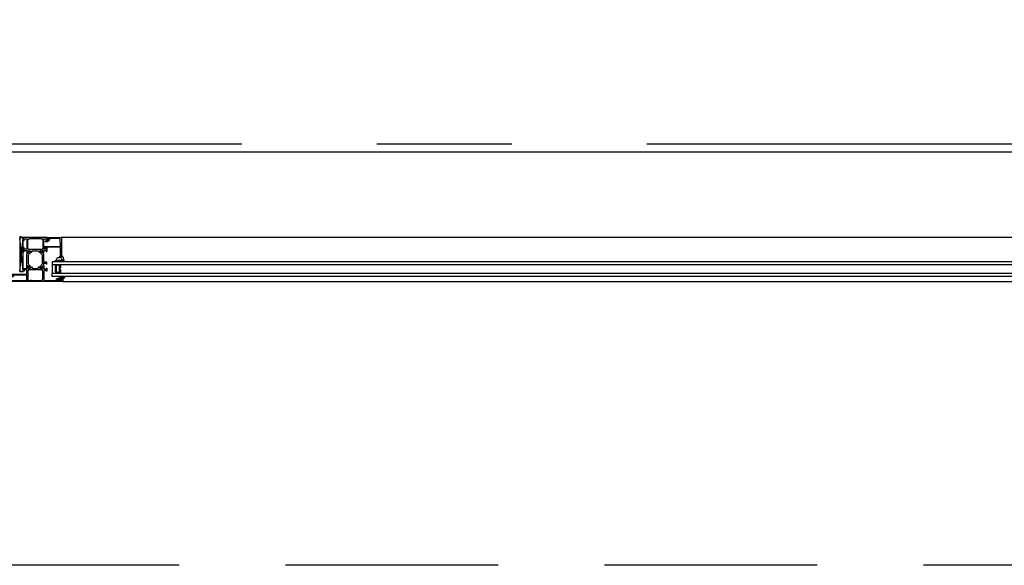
# Model space of a CAD drawing. Header units: millimetres. Extents: x 111285 to 237437, y -9513 to 52045.
# Tile 107 of 117: x 155649 to 157038, y 0 to 769. Entities that reach past the tile are written whole.
import ezdxf

# ---------------------------------------------------------------- set-up
doc = ezdxf.new("R2010")
doc.units = ezdxf.units.MM
doc.header["$LTSCALE"] = 100
doc.linetypes.add('CENTER', pattern=[50.8, 31.75, -6.35, 6.35, -6.35])
doc.linetypes.add('DASHED3', pattern=[4.5, 3, -1.5])
doc.layers.get('0').update_dxf_attribs({"color": 252})
for name, color, linetype in [('0-aanzicht', 252, 'Continuous'), ('0-BUITENKOZIJNEN', 252, 'Continuous'), ('0-HOOFDSTRAMIEN', 1, 'CENTER')]:
    doc.layers.add(name, color=color, linetype=linetype)
doc.layers.add('X-ref binnenlijn', color=252, linetype='Continuous', plot=False)
doc.linetypes.add('ZIGZAG', pattern='A,0.00254,-5.08,[131,ltypeshp.shx,S=5.08,R=0,X=-5.08,Y=0],-10.16,[131,ltypeshp.shx,S=5.08,R=180,X=5.08,Y=0],-5.08', length=20.32254)

# ---------------------------------------------------------------- blocks, each defined once
blk = doc.blocks.new('U-STRAMIEN')
at = {"layer": '0-HOOFDSTRAMIEN', "ltscale": 0.3}
blk.add_lwpolyline([(-5000, 0), (68000, 0)], dxfattribs=at)
blk = doc.blocks.new('P-71191BLOCK')
at = {"layer": '0-BUITENKOZIJNEN', "linetype": 'Continuous', "ltscale": 0.25}
blk.add_lwpolyline([(14.4, 46.4), (13, 45.6), (12.5, 45.6, -0.414214), (12.3, 45.8), (12.3, 49.6, -0.414214), (12.5, 49.8), (14.5, 49, 0.9366), (14.9, 48.8), (15.9, 50.5, 0.577375), (15.7, 51), (12.1, 51, -0.414214), (11.4, 51.7), (11.4, 54.2, -0.414214), (11.7, 54.5), (12.3, 54.5, 1), (12.3, 55.5), (9.1, 55.5, 0.412335), (8.3, 54.7, 0.416094), (8.5, 54.5), (9.7, 54.5, -0.414214), (9.9, 54.3), (9.9, 51.5, -0.414214), (9.4, 51), (-3.9, 51, -0.410557), (-4.4, 51.5), (-4.6, 67), (-4.6, 69.5, -0.414214), (-4.1, 70), (-3.2, 70, -0.414214), (-3, 69.8), (-3, 68.9, 1), (-2.2, 68.9), (-2.2, 72, 0.414214), (-2.7, 72.5), (-3, 72.5, 0.414214), (-3.2, 72.3), (-3.2, 71.7, -0.414214), (-3.7, 71.2), (-4.3, 71.2, -0.414214), (-4.8, 71.7), (-4.8, 76.3, -0.414214), (-4.3, 76.8), (-3.7, 76.8, -0.414214), (-3.2, 76.3), (-3.2, 75.7, 0.414214), (-3, 75.5), (-2.7, 75.5, 0.414214), (-2.2, 76), (-2.2, 77.5, 0.414214), (-2.7, 78), (-5.7, 78, 0.414214), (-6.2, 77.5), (-6.2, 0.5, 0.414214), (-5.7, 0), (3.5, 0, 0.414214), (4, 0.5), (4, 2, 0.414214), (3.5, 2.5), (3.4, 2.5, 0.414214), (3.2, 2.3), (3.2, 2, -1), (1.6, 2), (1.6, 6, -1), (3.2, 6), (3.2, 5.7, 0.414214), (3.4, 5.5), (3.5, 5.5, 0.414214), (4, 6), (4, 26.5, -0.414214), (4.5, 27), (10, 27, -0.414214), (10.5, 26.5), (10.5, 23.4, -0.414214), (10.3, 23.2), (8.7, 23.2, 0.414214), (8.5, 23, 0.414214), (9.3, 22.2), (11.6, 22.2, 0.414214), (12.1, 22.7), (12.1, 26.8, -0.414214), (12.3, 27), (15.7, 27, 0.577351), (15.9, 27.5), (14.9, 29.2, 0.936617), (14.5, 29), (12.5, 28.2, -0.414214), (12.3, 28.4), (12.3, 32.2, -0.414214), (12.5, 32.4), (13, 32.4), (14.4, 31.6, 0.999993), (14.8, 31.6), (14.8, 32, 0.267949), (13.3, 34.6), (12.8, 34.8, -0.267949), (12.3, 35.7), (12.3, 42.3, -0.267949), (12.8, 43.2), (13.3, 43.4, 0.267949), (14.8, 46), (14.8, 46.4, 0.999992)], format="xyb", close=True, dxfattribs=at)
at = {"layer": '0-BUITENKOZIJNEN', "linetype": 'Continuous'}
for points in [[(-4.8, 28.9), (-4.8, 32.1, -0.414214), (-4.6, 32.3), (-4.4, 32.3, 0.414214), (-4.2, 32.5), (-4.2, 33.6, 0.414214), (-4.4, 33.8), (-4.6, 33.8, -0.414214), (-4.8, 34), (-4.8, 47.5, -0.414214), (-4.6, 47.7), (-4.4, 47.7, 0.414214), (-4.2, 47.9), (-4.2, 49, -0.414214), (-4, 49.2), (-2.9, 49.2, 0.414214), (-2.7, 49.4, -0.414214), (-2.5, 49.6), (8.8, 49.6, -0.414214), (9, 49.4, 0.414214), (9.2, 49.2), (10.3, 49.2, -0.414214), (10.5, 49), (10.5, 29, -0.414214), (10.3, 28.8), (9.2, 28.8, 0.414214), (9, 28.6, -0.414214), (8.8, 28.4), (4.2, 28.4, -0.414214), (4, 28.6, 0.414214), (3.8, 28.8), (2.8, 28.8, 0.414214), (2.6, 28.6, -0.414214), (2.4, 28.4), (-4.3, 28.4, -0.414214)], [(-0.1, 1.4), (-4.3, 1.4, -0.414214), (-4.8, 1.9), (-4.8, 26.5, -0.414214), (-4.3, 27), (2.1, 27, -0.414214), (2.6, 26.5), (2.6, 8.7, -0.414214), (2.1, 8.2), (1.9, 8.2, 0.414214), (0.4, 6.7), (0.4, 1.9, -0.414214)]]:
    blk.add_lwpolyline(points, format="xyb", close=True, dxfattribs=at)
blk = doc.blocks.new('P-70157BLOCK')
at = {"layer": '0-BUITENKOZIJNEN', "linetype": 'Continuous'}
for points in [[(14.5, 4.8, -0.536675), (14.3, 5.1, -0.301511), (16.2, 6.3), (18, 6.3, -0.414214), (18.5, 5.8), (18.5, -27.2, -0.414214), (18, -27.7), (16.2, -27.7, -0.301511), (14.3, -26.5, -0.536675), (14.5, -26.2), (16.2, -26.2, 0.414214), (16.7, -25.7), (16.7, -23.2, 0.414214), (16.2, -22.7), (2.7, -22.7, 0.414214), (2.2, -23.2), (2.2, -25.7, 0.414214), (2.7, -26.2), (4.1, -26.2, -0.553992), (4.3, -26.5, -0.287008), (2.7, -27.5), (-0.1, -27.5, -0.414214), (-1.1, -26.5), (-1.1, -26.4, -0.414214), (-0.9, -26.2), (0.3, -26.2, 0.414214), (0.5, -26), (0.5, -23.4, 0.414214), (-0.2, -22.7), (-0.2, -22.7), (-2.9, -22.7), (-2.9, -22.7, -0.57735), (-3.1, -22.3), (-2.8, -21.6), (-2.1, -20.5, -1), (-1.8, -20.7), (-0.3, -21.3, 0.534511), (0, -21.1), (0, -21.1), (0, -17.5, 0.414214), (-0.2, -17.3), (-0.7, -17.3), (-0.7, -17.3), (-2.1, -18.1, -1.077346), (-2.5, -18.1), (-2.5, -17.7, -0.267949), (-1, -15.1), (-1, -15.1), (-0.5, -14.9, 0.267949), (0, -14), (0, -10.7), (0, -10.7), (0, -7.4, 0.267949), (-0.5, -6.5), (-0.5, -6.5), (-1, -6.3, -0.267949), (-2.5, -3.7), (-2.5, -3.7), (-2.5, -3.3, -1.077346), (-2.1, -3.3), (-0.7, -4.1), (-0.2, -4.1, 0.414214), (0, -3.9), (0, -3.9), (0, -0.3), (0, -0.3, 0.534511), (-0.3, -0.1), (-1.8, -0.7), (-1.8, -0.7, -1), (-2.1, -0.9), (-2.1, -0.9), (-2.8, 0.2), (-2.8, 0.2), (-3.1, 0.8, -0.57735), (-2.9, 1.3), (-2.9, 1.3), (-0.2, 1.3, 0.414214), (0.5, 2), (0.5, 4.6, 0.414214), (0.3, 4.8), (-0.9, 4.8, -0.414214), (-1.1, 5), (-1.1, 5.1, -0.414214), (-0.1, 6.1), (2.7, 6.1, -0.287008), (4.3, 5.1, -0.553992), (4.1, 4.8), (2.7, 4.8, 0.414214), (2.2, 4.3), (2.2, 1.8, 0.414214), (2.7, 1.3), (16.2, 1.3, 0.414214), (16.7, 1.8), (16.7, 4.3, 0.414214), (16.2, 4.8)], [(17.1, -5.7), (17.1, -5.7), (17.1, -2.2), (17.1, -2.2, 0.414214), (16.9, -2, -0.414214), (16.7, -1.8), (16.7, -0.7), (16.7, -0.7, 0.414214), (16.5, -0.5), (15.4, -0.5, -0.414214), (15.2, -0.3, 0.414214), (15, -0.1), (3.5, -0.1), (3.5, -0.1, 0.414214), (3.3, -0.3, -0.414214), (3.1, -0.5), (2, -0.5, 0.414214), (1.8, -0.7), (1.8, -1.8), (1.8, -20.7), (1.8, -20.7, 0.414214), (2, -20.9), (3.1, -20.9, -0.414214), (3.3, -21.1, 0.414214), (3.5, -21.3), (15, -21.3, 0.414214), (15.2, -21.1), (15.2, -21.1, -0.414214), (15.4, -20.9), (15.4, -20.9), (16.5, -20.9, 0.414214), (16.7, -20.7), (16.7, -20.7), (16.7, -19.6), (16.7, -19.6, -0.414214), (16.9, -19.4), (16.9, -19.4, 0.414214), (17.1, -19.2), (17.1, -19.2)]]:
    blk.add_lwpolyline(points, format="xyb", close=True, dxfattribs=at)
blk = doc.blocks.new('SR2-horizontal')
at = {"linetype": 'Continuous', "ltscale": 0.25}
for p, q in [((428, -400), (1800, -400)), ((1800, -462), (425.6, -462))]:
    blk.add_line(p, q, dxfattribs=at)
at = {"ltscale": 0.1}
for p, q in [((372, -414), (367, -461.5)), ((367, -414), (372, -461.5)), ((367, -461.5), (367, -414)), ((367, -414), (372, -414)), ((372, -414), (372, -461.5)), ((372, -461.5), (367, -461.5))]:
    blk.add_line(p, q, dxfattribs=at)
at = {"linetype": 'Continuous'}
for p, q in [((412.9, -424), (412.9, -412)), ((419.5, -412), (417.5, -414)), ((417.5, -414), (417.5, -422)), ((418.5, -422), (418.5, -414)), ((418.5, -414), (419.5, -414)), ((424.5, -412), (419.5, -412)), ((419.5, -414), (419.5, -413)), ((419.5, -413), (423, -413)), ((423, -413), (423, -423)), ((424.5, -416.8), (424.5, -412)), ((412.9, -424), (1800, -424)), ((412.9, -428), (412.9, -424)), ((1800, -428), (412.9, -428)), ((417.5, -422), (419.5, -424)), ((419.5, -422), (418.5, -422)), ((419.5, -423), (419.5, -422)), ((423, -423), (419.5, -423)), ((419.5, -424), (424.5, -424)), ((423.3, -418), (424.5, -416.8)), ((424.5, -419.2), (423.3, -418)), ((424.5, -424), (424.5, -419.2))]:
    blk.add_line(p, q, dxfattribs=at)
for points in [[(426.5, -406.7), (426.5, -406.7, 0.150479), (426.7, -406.8), (426.7, -406.8), (428.2, -406.8), (428.2, -406.8, -0.203155), (430.2, -406.8), (430.2, -406.8), (430.5, -406.8), (430.5, -406.8, 0.321315), (428.2, -403.6), (428.2, -403.6), (428.2, -403.7), (428.2, -403.7, -0.414214), (427.7, -404.2), (427.7, -404.2), (425.8, -404.2), (425.8, -404.2, -0.414214), (425.3, -403.7), (425.3, -403.7), (425.3, -403), (425.3, -403, -0.414214), (425.5, -402.8), (425.5, -402.8), (425.5, -402.8), (425.6, -402.8), (425.6, -402.8, 0.414214), (425.9, -402.5), (425.9, -402.5), (425.9, -402.3), (425.9, -402.3), (425.1, -401.7), (425.1, -401.7), (422.9, -401.7), (422.9, -401.7), (422.1, -402.3), (422.1, -402.3), (422.1, -402.5), (422.1, -402.5, 0.414214), (422.4, -402.8), (422.4, -402.8), (422.5, -402.8), (422.5, -402.8, -0.414214), (422.7, -403), (422.7, -403), (422.7, -403.7), (422.7, -403.7, -0.414214), (422.2, -404.2), (422.2, -404.2), (421, -404.2), (421, -404.2, 0.216855), (421, -404.6), (421, -404.6, 0.246521), (421.2, -404.8, -0.121194)], [(423.5, -404.2), (423.5, -404.2), (423.5, -402.8), (423.5, -402.8, -0.414214), (423.8, -402.5), (423.8, -402.5), (424.2, -402.5), (424.2, -402.5, -0.414214), (424.5, -402.8), (424.5, -402.8), (424.5, -404), (424.5, -404, -0.300021), (424.3, -404.3), (424.3, -404.3), (423.9, -404.4, -0.538437)], [(426.9, -406), (426.9, -406, 0.024804), (425.8, -405.4), (425.8, -405.4, -0.78183), (425.9, -404.8), (425.9, -404.8), (427.7, -404.8), (427.7, -404.8, 0.138255), (428.3, -404.6), (428.3, -404.6, -0.29655), (428.6, -404.6), (428.6, -404.6, -0.093259), (429.3, -405.3), (429.3, -405.3, -0.587696), (429.1, -405.8), (429.1, -405.8, 0.095255), (427.8, -406.1, -0.257242)], [(382.4, -418.7), (382.4, -418.7, 0.414214), (382.2, -418.5), (381.2, -418.5, 0.609065), (381, -418.8, -1.936492), (379.8, -418.8, 0.609065), (379.6, -418.5), (378.6, -418.5, 0.534511), (378.4, -418.8), (379, -420.2, -0.376373), (378.4, -422.1), (377.3, -422.7, 0.267949), (377, -423.1), (377, -438.9, 0.267949), (377.3, -439.3), (378.4, -439.9, -0.376373), (379, -441.8), (378.4, -443.2, 0.534511), (378.6, -443.5), (379.6, -443.5, 0.609065), (379.8, -443.2, -1.936492), (381, -443.2, 0.609065), (381.2, -443.5), (382.2, -443.5, 0.414214), (382.4, -443.3), (382.4, -442.7), (381.5, -441.3, -0.126173), (381.5, -441.1, 0.233397), (380.1, -438.4, -0.239087), (379, -436.4), (379, -425.6, -0.239087), (380.1, -423.6, 0.233397), (381.5, -420.9, -0.126173), (381.5, -420.7), (382.4, -419.2)], [(396.5, -420.9, 0.126173), (396.5, -420.7), (395.6, -419.2), (395.6, -418.7, -0.414214), (395.8, -418.5), (396.8, -418.5, -0.609065), (397, -418.8, 1.936492), (398.2, -418.8, -0.609065), (398.4, -418.5), (399.4, -418.5), (399.4, -418.5, -0.534511), (399.6, -418.8), (399.6, -418.8), (399, -420.2, 0.376373), (399.6, -422.1), (400.7, -422.7, -0.267949), (401, -423.1), (401, -425.5, 0.414214), (401.5, -426), (404.2, -426, 0.414214), (404.5, -425.7), (404.5, -425.1, -1), (405.5, -425.1), (405.5, -426.7, -0.414214), (405, -427.2), (401.5, -427.2, 0.414214), (401, -427.7), (401, -438.9, -0.267949), (400.7, -439.3), (399.6, -439.9, 0.376373), (399, -441.8), (399.6, -443.2, -0.534511), (399.4, -443.5), (398.4, -443.5, -0.609065), (398.2, -443.2, 1.936492), (397, -443.2, -0.609065), (396.8, -443.5), (395.8, -443.5), (395.8, -443.5, -0.414214), (395.6, -443.3), (395.6, -443.3), (395.6, -442.7), (396.5, -441.3, 0.126173), (396.5, -441.1, -0.233397), (397.9, -438.4, 0.239087), (399, -436.4), (399, -425.6, 0.239087), (397.9, -423.6, -0.233397)], [(430.2, -428.3), (427.1, -428.3, 0.191979), (424, -429.5, -0.398651), (421.8, -429.5, 0.191979), (418.7, -428.3), (416.6, -428.3, 0.414214), (416.4, -428.5), (416.4, -428.7, 0.326741), (416.9, -429.2, -0.302866), (419.5, -431.3), (420, -433.1, 0.33328), (421.1, -433.9), (422.1, -433.9, -0.198912), (422.3, -434), (422.9, -434.6, 0.493145), (423.2, -434.6), (423.6, -434, -0.267949), (423.8, -433.9), (425.8, -433.9, -0.414214), (426, -434.1), (426, -436, 0.635409), (426.4, -436.2, 0.209907), (429.1, -429.8, 0.491509), (428.7, -429.6, 0.194986), (426.6, -431.4, -1.088983), (426.2, -431.1, -0.162066), (429.9, -429, 0.416129), (430.4, -428.5), (430.4, -428.5, 0.414214)]]:
    blk.add_lwpolyline(points, format="xyb", close=True, dxfattribs=at)
blk.add_lwpolyline([(1800, -407), (412.9, -407), (412.9, -412), (1800, -412)], dxfattribs=at)
blk.add_arc((374, -477.9), 16, 95.6178, 115.1866, dxfattribs=at)
at = {"layer": '0-BUITENKOZIJNEN', "linetype": 'Continuous'}
blk.add_lwpolyline([(424.1, -435.6), (424.1, -435.6, -0.414214), (424.6, -436.1), (424.6, -447.1), (424.6, -447.1, -0.454262), (423.6, -448.3), (415.9, -448.3), (405.6, -448.3), (403.3, -448.3, -0.767327), (403.2, -447.9), (403.9, -446.7, 0.198912), (404, -446.5), (404, -446.4, 0.414214), (403.8, -446.2), (403.3, -446.2, 0.131652), (403.1, -446.3), (402, -447.7, 0.767327), (402.4, -449.4), (405.4, -449.4), (415.9, -449.4), (423.6, -449.4, -0.421807), (424.6, -450.4), (424.3, -459, -0.406661), (422.8, -460.5), (415.9, -460.5), (409.7, -460.5, -0.267949), (409.3, -460.2), (407.8, -457.1, 0.267949), (406, -456.1), (403.6, -456.1, 0.668179), (403.2, -457), (403.8, -457.5, 0.467105), (404.3, -457.5, -0.245393), (404.6, -457.3), (405.9, -457.3, -0.267949), (406.8, -457.8), (407.8, -460, -0.57735), (407.4, -460.8), (406.7, -460.8, 0.414214), (406.5, -461), (406.5, -461.5, 0.414214), (407, -462), (415.9, -462), (425.3, -462), (425.3, -462, 0.414214), (425.8, -461.5), (425.8, -434.6, 0.414214), (425.3, -434.1), (425.3, -434.1), (424, -434.1), (424, -434.1, 0.414214), (423.5, -434.6), (423.5, -434.6), (423.5, -435.1), (423.5, -435.1, 0.414214), (424, -435.6), (424.1, -435.6), (424, -435.6), (424, -435.6)], format="xyb", close=True, dxfattribs=at)
at = {"linetype": 'ZIGZAG', "ltscale": 0.25, "rotation": 270}
blk.add_blockref('P-71191BLOCK', (350, -406.2), dxfattribs=at)
at = {"linetype": 'ZIGZAG', "rotation": 270}
blk.add_blockref('P-70157BLOCK', (399.7, -443.5), dxfattribs=at)
blk = doc.blocks.new('onderlegger beganegrond')
at = {"layer": '0-aanzicht', "linetype": 'DASHED3'}
blk.add_lwpolyline([(64822, 0), (15, 0), (15, 15), (0, 15), (0, 44373), (15, 44373), (15, 44388), (33060, 44388)], dxfattribs=at)
at = {"layer": 'X-ref binnenlijn'}
blk.add_lwpolyline([(65120, 12574), (32630, 12574), (32630, 12638), (7405, 12638), (7405, 16138), (32630, 16138), (32630, 29144), (7405, 29144), (7405, 32644), (32630, 32644), (32630, 43805), (583, 43805), (583, 583), (43680, 583)], dxfattribs=at)
at = {"xscale": -1, "rotation": 180}
blk.add_blockref('SR2-horizontal', (29130, 0), dxfattribs=at)

msp = doc.modelspace()

# ---------------------------------------------------------------- linework, layer by layer
at = {"ltscale": 0.1}
for p, q in [((155654, 414), (155649, 461.5)), ((155649, 414), (155654, 461.5)), ((155654, 461.5), (155649, 461.5)), ((155649, 461.5), (155649, 414)), ((155654, 414), (155654, 461.5)), ((155649, 414), (155654, 414))]:
    msp.add_line(p, q, dxfattribs=at)
at = {"linetype": 'Continuous', "ltscale": 0.25}
for p, q in [((157082, 462), (155707.6, 462)), ((155710, 400), (157082, 400))]:
    msp.add_line(p, q, dxfattribs=at)
at = {"linetype": 'Continuous'}
for p, q in [((157082, 428), (155694.9, 428)), ((155694.9, 428), (155694.9, 424)), ((155694.9, 424), (157082, 424)), ((155694.9, 424), (155694.9, 412)), ((155699.5, 422), (155701.5, 424)), ((155699.5, 414), (155699.5, 422)), ((155701.5, 422), (155700.5, 422)), ((155700.5, 422), (155700.5, 414)), ((155701.5, 424), (155706.5, 424)), ((155705, 423), (155701.5, 423)), ((155701.5, 423), (155701.5, 422)), ((155705, 413), (155705, 423)), ((155706.5, 419.2), (155705.3, 418)), ((155705.3, 418), (155706.5, 416.8)), ((155706.5, 424), (155706.5, 419.2)), ((155706.5, 416.8), (155706.5, 412)), ((155701.5, 412), (155699.5, 414)), ((155700.5, 414), (155701.5, 414)), ((155701.5, 414), (155701.5, 413)), ((155701.5, 413), (155705, 413)), ((155706.5, 412), (155701.5, 412))]:
    msp.add_line(p, q, dxfattribs=at)
for points in [[(155664.4, 418.7), (155664.4, 418.7, -0.414214), (155664.2, 418.5), (155663.2, 418.5, -0.609065), (155663, 418.8, 1.936492), (155661.8, 418.8, -0.609065), (155661.6, 418.5), (155660.6, 418.5, -0.534511), (155660.4, 418.8), (155661, 420.2, 0.376373), (155660.4, 422.1), (155659.3, 422.7, -0.267949), (155659, 423.1), (155659, 438.9, -0.267949), (155659.3, 439.3), (155660.4, 439.9, 0.376373), (155661, 441.8), (155660.4, 443.2, -0.534511), (155660.6, 443.5), (155661.6, 443.5, -0.609065), (155661.8, 443.2, 1.936492), (155663, 443.2, -0.609065), (155663.2, 443.5), (155664.2, 443.5, -0.414214), (155664.4, 443.3), (155664.4, 442.8), (155663.5, 441.3, 0.126173), (155663.5, 441.1, -0.233397), (155662.1, 438.4, 0.239087), (155661, 436.4), (155661, 425.6, 0.239087), (155662.1, 423.6, -0.233397), (155663.5, 420.9, 0.126173), (155663.5, 420.7), (155664.4, 419.3)], [(155678.5, 420.9, -0.126173), (155678.5, 420.7), (155677.6, 419.3), (155677.6, 418.7, 0.414214), (155677.8, 418.5), (155678.8, 418.5, 0.609065), (155679, 418.8, -1.936492), (155680.2, 418.8, 0.609065), (155680.4, 418.5), (155681.4, 418.5), (155681.4, 418.5, 0.534511), (155681.6, 418.8), (155681.6, 418.8), (155681, 420.2, -0.376373), (155681.6, 422.1), (155682.7, 422.7, 0.267949), (155682.9, 423.1), (155682.9, 425.5, -0.414214), (155683.4, 426), (155686.1, 426, -0.414214), (155686.4, 425.7), (155686.4, 425.1, 1), (155687.4, 425.1), (155687.4, 426.7, 0.414214), (155686.9, 427.2), (155683.4, 427.2, -0.414214), (155682.9, 427.7), (155682.9, 438.9, 0.267949), (155682.7, 439.3), (155681.6, 439.9, -0.376373), (155681, 441.8), (155681.6, 443.2, 0.534511), (155681.4, 443.5), (155680.4, 443.5, 0.609065), (155680.2, 443.2, -1.936492), (155679, 443.2, 0.609065), (155678.8, 443.5), (155677.8, 443.5), (155677.8, 443.5, 0.414214), (155677.6, 443.3), (155677.6, 443.3), (155677.6, 442.8), (155678.5, 441.3, -0.126173), (155678.5, 441.1, 0.233397), (155679.9, 438.4, -0.239087), (155680.9, 436.4), (155680.9, 425.6, -0.239087), (155679.9, 423.6, 0.233397)], [(155712.2, 428.3), (155709.1, 428.3, -0.191979), (155706, 429.5, 0.398651), (155703.8, 429.5, -0.191979), (155700.7, 428.3), (155698.6, 428.3, -0.414214), (155698.4, 428.5), (155698.4, 428.7, -0.326741), (155698.9, 429.2, 0.302866), (155701.5, 431.3), (155702, 433.1, -0.33328), (155703.1, 433.9), (155704.1, 433.9, 0.198912), (155704.3, 434), (155704.9, 434.6, -0.493145), (155705.2, 434.6), (155705.6, 434, 0.267949), (155705.8, 433.9), (155707.8, 433.9, 0.414214), (155708, 434.1), (155708, 436, -0.635409), (155708.4, 436.2, -0.209907), (155711.1, 429.8, -0.491509), (155710.7, 429.6, -0.194986), (155708.6, 431.4, 1.088983), (155708.2, 431.1, 0.162066), (155711.9, 429, -0.416129), (155712.4, 428.5), (155712.4, 428.5, -0.414214)], [(155708.5, 406.7), (155708.5, 406.7, -0.150479), (155708.7, 406.8), (155708.7, 406.8), (155710.2, 406.8), (155710.2, 406.8, 0.203155), (155712.2, 406.8), (155712.2, 406.8), (155712.5, 406.8), (155712.5, 406.8, -0.321315), (155710.2, 403.6), (155710.2, 403.6), (155710.2, 403.7), (155710.2, 403.7, 0.414214), (155709.7, 404.2), (155709.7, 404.2), (155707.8, 404.2), (155707.8, 404.2, 0.414214), (155707.3, 403.7), (155707.3, 403.7), (155707.3, 403), (155707.3, 403, 0.414214), (155707.5, 402.8), (155707.5, 402.8), (155707.5, 402.8), (155707.6, 402.8), (155707.6, 402.8, -0.414214), (155707.9, 402.5), (155707.9, 402.5), (155707.9, 402.3), (155707.9, 402.3), (155707.1, 401.7), (155707.1, 401.7), (155704.9, 401.7), (155704.9, 401.7), (155704.1, 402.3), (155704.1, 402.3), (155704.1, 402.5), (155704.1, 402.5, -0.414214), (155704.4, 402.8), (155704.4, 402.8), (155704.5, 402.8), (155704.5, 402.8, 0.414214), (155704.7, 403), (155704.7, 403), (155704.7, 403.7), (155704.7, 403.7, 0.414214), (155704.2, 404.2), (155704.2, 404.2), (155703, 404.2), (155703, 404.2, -0.216855), (155703, 404.6), (155703, 404.6, -0.246521), (155703.2, 404.8, 0.121194)], [(155705.5, 404.2), (155705.5, 404.2), (155705.5, 402.8), (155705.5, 402.8, 0.414214), (155705.8, 402.5), (155705.8, 402.5), (155706.2, 402.5), (155706.2, 402.5, 0.414214), (155706.5, 402.8), (155706.5, 402.8), (155706.5, 404), (155706.5, 404, 0.300021), (155706.3, 404.3), (155706.3, 404.3), (155705.9, 404.4, 0.538437)], [(155708.9, 406), (155708.9, 406, -0.024804), (155707.8, 405.4), (155707.8, 405.4, 0.78183), (155707.9, 404.8), (155707.9, 404.8), (155709.7, 404.8), (155709.7, 404.8, -0.138255), (155710.3, 404.6), (155710.3, 404.6, 0.29655), (155710.6, 404.6), (155710.6, 404.6, 0.093259), (155711.3, 405.3), (155711.3, 405.3, 0.587696), (155711, 405.8), (155711, 405.8, -0.095255), (155709.8, 406.1, 0.257242)]]:
    msp.add_lwpolyline(points, format="xyb", close=True, dxfattribs=at)
msp.add_lwpolyline([(157082, 407), (155694.9, 407), (155694.9, 412), (157082, 412)], dxfattribs=at)
msp.add_arc((155656, 477.9), 16, 244.8134, 264.3822, dxfattribs=at)
at = {"layer": '0-BUITENKOZIJNEN', "linetype": 'Continuous'}
for points in [[(155686.5, 458, 0.536675), (155686.8, 457.8, 0.301511), (155688, 459.7), (155688, 461.5, 0.414214), (155687.5, 462), (155654.5, 462, 0.414214), (155654, 461.5), (155654, 459.7, 0.301511), (155655.2, 457.8, 0.536675), (155655.5, 458), (155655.5, 459.7, -0.414214), (155656, 460.2), (155658.5, 460.2, -0.414214), (155659, 459.7), (155659, 446.2, -0.414214), (155658.5, 445.7), (155656, 445.7, -0.414214), (155655.5, 446.2), (155655.5, 447.6, 0.553992), (155655.2, 447.8, 0.287008), (155654.2, 446.2), (155654.2, 443.4, 0.414214), (155655.2, 442.4), (155655.3, 442.4, 0.414214), (155655.5, 442.6), (155655.5, 443.8, -0.414214), (155655.7, 444), (155658.3, 444, -0.414214), (155659, 443.3), (155659, 443.3), (155659, 440.6), (155659, 440.6, 0.57735), (155659.4, 440.4), (155660.1, 440.7), (155661.2, 441.4, 1), (155661, 441.7), (155660.4, 443.2, -0.534511), (155660.6, 443.5), (155660.6, 443.5), (155664.2, 443.5, -0.414214), (155664.4, 443.3), (155664.4, 442.8), (155664.4, 442.8), (155663.6, 441.4, 1.077346), (155663.6, 441), (155664, 441, 0.267949), (155666.6, 442.5), (155666.6, 442.5), (155666.8, 443, -0.267949), (155667.7, 443.5), (155671, 443.5), (155671, 443.5), (155674.3, 443.5, -0.267949), (155675.2, 443), (155675.2, 443), (155675.4, 442.5, 0.267949), (155678, 441), (155678, 441), (155678.4, 441, 1.077346), (155678.4, 441.4), (155677.6, 442.8), (155677.6, 443.3, -0.414214), (155677.8, 443.5), (155677.8, 443.5), (155681.4, 443.5), (155681.4, 443.5, -0.534511), (155681.6, 443.2), (155681, 441.7), (155681, 441.7, 1), (155680.8, 441.4), (155680.8, 441.4), (155681.9, 440.7), (155681.9, 440.7), (155682.5, 440.4, 0.57735), (155683, 440.6), (155683, 440.6), (155683, 443.3, -0.414214), (155683.7, 444), (155686.3, 444, -0.414214), (155686.5, 443.8), (155686.5, 442.6, 0.414214), (155686.7, 442.4), (155686.8, 442.4, 0.414214), (155687.8, 443.4), (155687.8, 446.2, 0.287008), (155686.8, 447.8, 0.553992), (155686.5, 447.6), (155686.5, 446.2, -0.414214), (155686, 445.7), (155683.5, 445.7, -0.414214), (155683, 446.2), (155683, 459.7, -0.414214), (155683.5, 460.2), (155686, 460.2, -0.414214), (155686.5, 459.7)], [(155676, 460.6), (155676, 460.6), (155679.5, 460.6), (155679.5, 460.6, -0.414214), (155679.7, 460.4, 0.414214), (155679.9, 460.2), (155681, 460.2), (155681, 460.2, -0.414214), (155681.2, 460), (155681.2, 458.9, 0.414214), (155681.4, 458.7, -0.414214), (155681.6, 458.5), (155681.6, 447), (155681.6, 447, -0.414214), (155681.4, 446.8, 0.414214), (155681.2, 446.6), (155681.2, 445.5, -0.414214), (155681, 445.3), (155679.9, 445.3), (155661, 445.3), (155661, 445.3, -0.414214), (155660.8, 445.5), (155660.8, 446.6, 0.414214), (155660.6, 446.8, -0.414214), (155660.4, 447), (155660.4, 458.5, -0.414214), (155660.6, 458.7), (155660.6, 458.7, 0.414214), (155660.8, 458.9), (155660.8, 458.9), (155660.8, 460, -0.414214), (155661, 460.2), (155661, 460.2), (155662.1, 460.2), (155662.1, 460.2, 0.414214), (155662.3, 460.4), (155662.3, 460.4, -0.414214), (155662.5, 460.6), (155662.5, 460.6)], [(155706.1, 435.6), (155706.1, 435.6, 0.414214), (155706.6, 436.1), (155706.6, 447.1), (155706.6, 447.1, 0.454262), (155705.6, 448.3), (155697.9, 448.3), (155687.6, 448.3), (155685.3, 448.3, 0.767327), (155685.2, 447.9), (155685.9, 446.7, -0.198912), (155686, 446.5), (155686, 446.4, -0.414214), (155685.8, 446.2), (155685.3, 446.2, -0.131652), (155685.1, 446.3), (155684, 447.7, -0.767327), (155684.4, 449.4), (155687.4, 449.4), (155697.9, 449.4), (155705.6, 449.4, 0.421807), (155706.6, 450.4), (155706.3, 459, 0.406661), (155704.8, 460.5), (155697.9, 460.5), (155691.7, 460.5, 0.267949), (155691.3, 460.3), (155689.8, 457.1, -0.267949), (155688, 456.1), (155685.6, 456.1, -0.668179), (155685.2, 457), (155685.8, 457.5, -0.467105), (155686.3, 457.5, 0.245393), (155686.6, 457.3), (155687.9, 457.3, 0.267949), (155688.8, 457.8), (155689.8, 460.1, 0.57735), (155689.4, 460.8), (155688.7, 460.8, -0.414214), (155688.5, 461), (155688.5, 461.5, -0.414214), (155689, 462), (155697.9, 462), (155707.3, 462), (155707.3, 462, -0.414214), (155707.8, 461.5), (155707.8, 434.6, -0.414214), (155707.3, 434.1), (155707.3, 434.1), (155706, 434.1), (155706, 434.1, -0.414214), (155705.5, 434.6), (155705.5, 434.6), (155705.5, 435.1), (155705.5, 435.1, -0.414214), (155706, 435.6), (155706.1, 435.6), (155706, 435.6), (155706, 435.6)], [(155633.4, 406.1), (155633.4, 401.9, 0.414214), (155633.9, 401.4), (155658.5, 401.4, 0.414214), (155659, 401.9), (155659, 408.3, 0.414214), (155658.5, 408.8), (155640.7, 408.8, 0.414214), (155640.2, 408.3), (155640.2, 408.1, -0.414214), (155638.7, 406.6), (155633.9, 406.6, 0.414214)], [(155660.9, 401.4), (155664.1, 401.4, 0.414214), (155664.3, 401.6), (155664.3, 401.8, -0.414214), (155664.5, 402), (155665.6, 402, -0.414214), (155665.8, 401.8), (155665.8, 401.6, 0.414214), (155666, 401.4), (155679.5, 401.4, 0.414214), (155679.7, 401.6), (155679.7, 401.8, -0.414214), (155679.9, 402), (155681, 402, 0.414214), (155681.2, 402.2), (155681.2, 403.3, -0.414214), (155681.4, 403.5, 0.414214), (155681.6, 403.7), (155681.6, 415, 0.414214), (155681.4, 415.2, -0.414214), (155681.2, 415.4), (155681.2, 416.5, 0.414214), (155681, 416.7), (155661, 416.7, 0.414214), (155660.8, 416.5), (155660.8, 415.4, -0.414214), (155660.6, 415.2, 0.414214), (155660.4, 415), (155660.4, 410.4, 0.414214), (155660.6, 410.2, -0.414214), (155660.8, 410), (155660.8, 409, -0.414214), (155660.6, 408.8, 0.414214), (155660.4, 408.6), (155660.4, 401.9, 0.414214)]]:
    msp.add_lwpolyline(points, format="xyb", close=True, dxfattribs=at)
at = {"layer": '0-BUITENKOZIJNEN', "linetype": 'Continuous', "ltscale": 0.25}
msp.add_lwpolyline([(155638, 410.2), (155658.5, 410.2, 0.414214), (155659, 410.7), (155659, 416.2, 0.414214), (155658.5, 416.7), (155655.4, 416.7, 0.414214), (155655.2, 416.5), (155655.2, 414.9, -0.414214), (155655, 414.7, -0.414214), (155654.2, 415.5), (155654.2, 417.8, -0.414214), (155654.7, 418.3), (155658.8, 418.3, 0.414214), (155659, 418.5), (155659, 421.9, -0.577351), (155659.4, 422.1), (155661.2, 421.1, -0.936617), (155661, 420.7), (155660.2, 418.7, 0.414214), (155660.4, 418.5), (155664.2, 418.5, 0.414214), (155664.4, 418.7), (155664.4, 419.2), (155663.6, 420.6, -0.999993), (155663.6, 421), (155664, 421, -0.267949), (155666.6, 419.5), (155666.8, 419, 0.267949), (155667.7, 418.5), (155674.3, 418.5, 0.267949), (155675.2, 419), (155675.4, 419.5, -0.267949), (155678, 421), (155678.4, 421, -0.999992), (155678.4, 420.6), (155677.6, 419.2), (155677.6, 418.7, 0.414214), (155677.8, 418.5), (155681.6, 418.5, 0.414214), (155681.8, 418.7), (155681, 420.7, -0.9366), (155680.8, 421.1), (155682.5, 422.1, -0.577375), (155683, 421.9), (155683, 418.3, 0.414214), (155683.7, 417.6), (155686.2, 417.6, 0.414214), (155686.5, 417.9), (155686.5, 418.5, -1), (155687.5, 418.5), (155687.5, 415.3, -0.412335), (155686.7, 414.5, -0.416094), (155686.5, 414.7), (155686.5, 415.9, 0.414214), (155686.3, 416.1), (155683.5, 416.1, 0.414214), (155683, 415.6), (155683, 402.3, 0.410557), (155683.5, 401.8), (155699, 401.6), (155701.5, 401.6, 0.414214), (155702, 402.1), (155702, 403, 0.414214), (155701.8, 403.2), (155700.9, 403.2, -1), (155700.9, 404), (155704, 404, -0.414214), (155704.5, 403.5), (155704.5, 403.2, -0.414214), (155704.3, 403), (155703.7, 403, 0.414214), (155703.2, 402.5), (155703.2, 401.9, 0.414214), (155703.7, 401.4), (155708.3, 401.4, 0.414214), (155708.8, 401.9), (155708.8, 402.5, 0.414214), (155708.3, 403), (155707.7, 403, -0.414214), (155707.5, 403.2), (155707.5, 403.5, -0.414214), (155708, 404), (155709.5, 404, -0.414214), (155710, 403.5), (155710, 400.5, -0.414214), (155709.5, 400), (155632.5, 400, -0.414214)], format="xyb", dxfattribs=at)

# ---------------------------------------------------------------- block references
msp.add_blockref('onderlegger beganegrond', (126152, 0))
at = {"layer": '0-HOOFDSTRAMIEN'}
msp.add_blockref('U-STRAMIEN', (126482, 594), dxfattribs=at)

doc.saveas('drawing.dxf')
